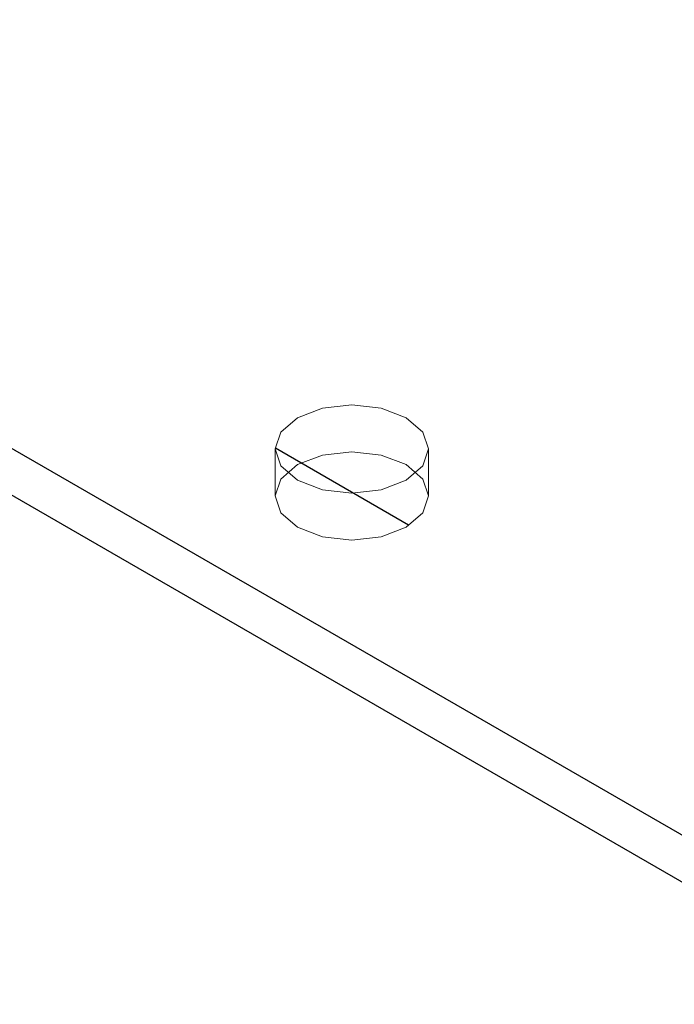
# Model space of a CAD drawing. Header units: inches. Extents: x 3.3 to 19.7, y 2 to 14.1.
# Tile 29 of 42: x 17.3037 to 17.3276, y 10.3406 to 10.3766. Entities that reach past the tile are written whole.
import ezdxf

# ---------------------------------------------------------------- set-up
doc = ezdxf.new("R2010")
doc.units = ezdxf.units.IN
doc.header["$MEASUREMENT"] = 0
doc.linetypes.add('DOT2', pattern=[0.025, 0, -0.025])
doc.linetypes.add('HIDDEN', pattern=[0.075, 0.05, -0.025])

msp = doc.modelspace()

# ---------------------------------------------------------------- linework, layer by layer
at = {"color": 7, "linetype": 'Continuous', "lineweight": 25}
for p, q in [((17.252369, 10.390432), (17.335635, 10.342364)), ((17.252121, 10.388861), (17.335635, 10.340649))]:
    msp.add_line(p, q, dxfattribs=at)
at = {"color": 7, "linetype": 'HIDDEN', "lineweight": 18}
for p, q in [((17.313046, 10.360931), (17.313046, 10.359216)), ((17.318646, 10.359216), (17.318646, 10.360931))]:
    msp.add_line(p, q, dxfattribs=at)
at = {"color": 7, "linetype": 'DOT2', "lineweight": 25, "ltscale": 0.3125}
msp.add_line((17.317919, 10.358154), (17.313056, 10.360961), dxfattribs=at)
at = {"color": 7, "linetype": 'HIDDEN', "lineweight": 18, "flags": 128}
for points in [[(17.313866, 10.359788), (17.313259, 10.360312), (17.313046, 10.360931), (17.313259, 10.36155), (17.313866, 10.362074), (17.314774, 10.362424), (17.315846, 10.362547), (17.316917, 10.362424), (17.317826, 10.362074), (17.318433, 10.36155), (17.318646, 10.360931), (17.318433, 10.360312), (17.317826, 10.359788), (17.316917, 10.359438), (17.315846, 10.359315), (17.314774, 10.359438), (17.313866, 10.359788)], [(17.313866, 10.358073), (17.313259, 10.358598), (17.313046, 10.359216), (17.313259, 10.359835), (17.313866, 10.360359), (17.314774, 10.36071), (17.315846, 10.360833), (17.316917, 10.36071), (17.317826, 10.360359), (17.318433, 10.359835), (17.318646, 10.359216), (17.318433, 10.358598), (17.317826, 10.358073), (17.316917, 10.357723), (17.315846, 10.3576), (17.314774, 10.357723), (17.313866, 10.358073)]]:
    msp.add_lwpolyline(points, dxfattribs=at)

doc.saveas('drawing.dxf')
